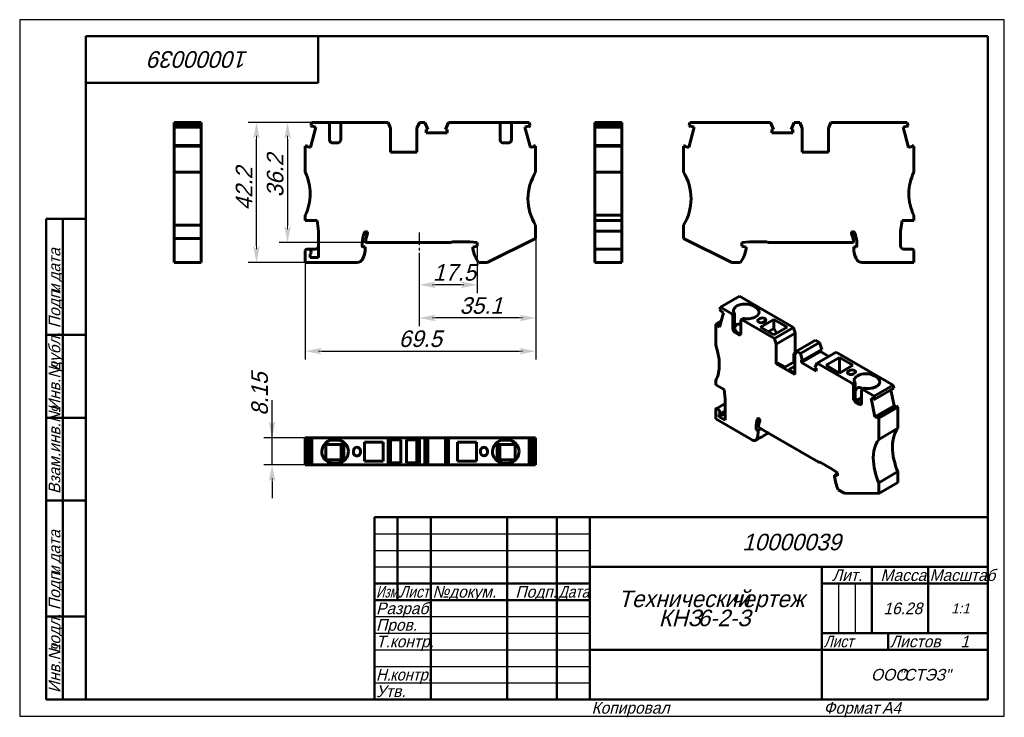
# Model space of a CAD drawing. Header units: millimetres. Extents: x 0 to 297, y 0 to 210.
import ezdxf

# ---------------------------------------------------------------- set-up
doc = ezdxf.new("R2010")
doc.units = ezdxf.units.MM
doc.linetypes.add('CENTER_per1_scale0.122441', pattern=[6.22, 3.8875, -0.7775, 0.7775, -0.7775])
doc.styles.add('TextStyle_1', font='T-FLEX Type A.TTF', dxfattribs={"oblique": 15, "height": 5})
doc.styles.add('TextStyle_2', font='T-FLEX Type A.TTF', dxfattribs={"oblique": 15, "height": 3.5})
doc.styles.add('TextStyle_3', font='T-FLEX Type A.TTF', dxfattribs={"width": 0.744064, "oblique": 15, "height": 3.5})
doc.styles.add('TextStyle_4', font='T-FLEX Type A.TTF', dxfattribs={"width": 0.883061, "oblique": 15, "height": 3.5})
doc.styles.add('TextStyle_5', font='T-FLEX Type A.TTF', dxfattribs={"width": 0.94413, "oblique": 15, "height": 3.5})
doc.styles.add('TextStyle_6', font='T-FLEX Type A.TTF', dxfattribs={"width": 0.98844, "oblique": 15, "height": 3.5})
doc.styles.add('TextStyle_7', font='T-FLEX Type A.TTF', dxfattribs={"oblique": 15, "height": 5})
doc.styles.add('TextStyle_8', font='T-FLEX Type A.TTF', dxfattribs={"oblique": 15, "height": 3})
doc.styles.add('TextStyle_9', font='T-FLEX Type A.TTF', dxfattribs={"oblique": 15, "height": 3.5})
doc.dimstyles.new('DIM_ST_1', dxfattribs={"dimtxt": 5, "dimasz": 5, "dimexe": 2.5, "dimexo": 0, "dimtad": 1, "dimrnd": 0.01, "dimdsep": 46, "dimtxsty": 'TextStyle_1', "dimblk": 'Arrow_3_C7_Status', "dimcen": 0.09, "dimclrd": 7, "dimclre": 7, "dimclrt": 7, "dimazin": 0, "dimtfac": 1, "dimtdec": 0, "dimtmove": 0, "dimatfit": 0, "dimldrblk": 'NONE', "dimfxl": 1, "dimtvp": 1, "dimtolj": 1, "dimarcsym": 0})

# ---------------------------------------------------------------- blocks, each defined once
blk = doc.blocks.new('Arrow_3_C7_Status')
at = {"color": 7, "linetype": 'Continuous', "lineweight": 0}
blk.add_line((-1, 0), (-0.8, 0), dxfattribs=at)
at = {"color": 7}
blk.add_solid([(-1, -0.2), (0, 0), (-0.8, 0), (-1, 0.2)], dxfattribs=at)
blk = doc.blocks.new('*D5')
at = {"color": 7, "lineweight": -2}
for p, q in [((155.64, 144.02), (155.64, 107.56)), ((86.14, 136.82), (86.14, 107.56)), ((91.14, 110.06), (150.64, 110.06))]:
    blk.add_line(p, q, dxfattribs=at)
at = {"layer": 'Defpoints', "color": 0}
for p in [(155.64, 144.02), (86.14, 136.82), (155.64, 110.06)]:
    blk.add_point(p, dxfattribs=at)
at = {"color": 7, "lineweight": -2, "xscale": 5, "yscale": 5, "zscale": 5}
for p, rotation in [((86.14, 110.06), 180), ((155.64, 110.06), 360)]:
    blk.add_blockref('Arrow_3_C7_Status', p, dxfattribs=dict(at, rotation=rotation))
blk = doc.blocks.new('_None')
blk = doc.blocks.new('*D6')
at = {"color": 7, "lineweight": -2}
for p, q in [((88.1, 179.02), (78.3, 179.02)), ((80.8, 174.02), (80.8, 147.82)), ((108.61, 142.82), (78.3, 142.82))]:
    blk.add_line(p, q, dxfattribs=at)
at = {"layer": 'Defpoints', "color": 0}
for p in [(88.1, 179.02), (80.8, 142.82), (108.61, 142.82)]:
    blk.add_point(p, dxfattribs=at)
at = {"color": 7, "lineweight": -2, "xscale": 5, "yscale": 5, "zscale": 5}
for p, rotation in [((80.8, 179.02), 90.00000000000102), ((80.8, 142.82), 270.000000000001)]:
    blk.add_blockref('Arrow_3_C7_Status', p, dxfattribs=dict(at, rotation=rotation))
blk = doc.blocks.new('*D7')
at = {"color": 7, "lineweight": -2}
for p, q in [((155.64, 144.02), (155.64, 117.56)), ((120.52, 139.66), (120.52, 117.56)), ((150.64, 120.06), (125.52, 120.06))]:
    blk.add_line(p, q, dxfattribs=at)
at = {"layer": 'Defpoints', "color": 0}
for p in [(155.64, 144.02), (120.52, 139.66), (120.52, 120.06)]:
    blk.add_point(p, dxfattribs=at)
at = {"color": 7, "lineweight": -2, "xscale": 5, "yscale": 5, "zscale": 5, "rotation": 180}
blk.add_blockref('Arrow_3_C7_Status', (120.52, 120.06), dxfattribs=at)
at = {"color": 7, "lineweight": -2, "xscale": 5, "yscale": 5, "zscale": 5}
blk.add_blockref('Arrow_3_C7_Status', (155.64, 120.06), dxfattribs=at)
blk = doc.blocks.new('*D8')
at = {"color": 7, "lineweight": -2}
for p, q in [((120.52, 139.66), (120.52, 127.56)), ((138.02, 142.02), (138.02, 127.56)), ((133.02, 130.06), (125.52, 130.06))]:
    blk.add_line(p, q, dxfattribs=at)
at = {"layer": 'Defpoints', "color": 0}
for p in [(120.52, 139.66), (138.02, 142.02), (120.52, 130.06)]:
    blk.add_point(p, dxfattribs=at)
at = {"color": 7, "lineweight": -2, "xscale": 5, "yscale": 5, "zscale": 5, "rotation": 180}
blk.add_blockref('Arrow_3_C7_Status', (120.52, 130.06), dxfattribs=at)
at = {"color": 7, "lineweight": -2, "xscale": 5, "yscale": 5, "zscale": 5}
blk.add_blockref('Arrow_3_C7_Status', (138.02, 130.06), dxfattribs=at)
blk = doc.blocks.new('*D9')
at = {"color": 7, "lineweight": -2}
for p, q in [((97.34, 179.02), (68.92, 179.02)), ((71.42, 141.82), (71.42, 174.02)), ((86.14, 136.82), (68.92, 136.82))]:
    blk.add_line(p, q, dxfattribs=at)
at = {"layer": 'Defpoints', "color": 0}
for p in [(71.42, 179.02), (97.34, 179.02), (86.14, 136.82)]:
    blk.add_point(p, dxfattribs=at)
at = {"color": 7, "lineweight": -2, "xscale": 5, "yscale": 5, "zscale": 5}
for p, rotation in [((71.42, 179.02), 90.0000000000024), ((71.42, 136.82), 270.0000000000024)]:
    blk.add_blockref('Arrow_3_C7_Status', p, dxfattribs=dict(at, rotation=rotation))
blk = doc.blocks.new('*D10')
at = {"color": 7, "lineweight": -2}
for p, q in [((76.12, 83.92), (76.12, 95.23)), ((76.12, 88.92), (76.12, 93.92)), ((88.1, 83.92), (73.62, 83.92)), ((76.12, 75.77), (76.12, 83.92)), ((88.1, 75.77), (73.62, 75.77)), ((76.12, 70.77), (76.12, 65.77))]:
    blk.add_line(p, q, dxfattribs=at)
at = {"layer": 'Defpoints', "color": 0}
for p in [(76.12, 83.92), (88.1, 83.92), (88.1, 75.77)]:
    blk.add_point(p, dxfattribs=at)
at = {"color": 7, "lineweight": -2, "xscale": 5, "yscale": 5, "zscale": 5}
for p, rotation in [((76.12, 83.92), 269.999999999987), ((76.12, 75.77), 89.99999999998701)]:
    blk.add_blockref('Arrow_3_C7_Status', p, dxfattribs=dict(at, rotation=rotation))
blk = doc.blocks.new('_FR1Страница_1')
at = {"color": 7, "linetype": 'Continuous', "lineweight": 25}
for p, q in [((0, 210), (0, 0)), ((297, 210), (0, 210)), ((297, 0), (297, 210)), ((107, 55), (172, 55)), ((107, 50), (172, 50)), ((107, 45), (172, 45)), ((247, 40), (247, 25)), ((252, 40), (252, 25)), ((107, 30), (172, 30)), ((107, 25), (172, 25)), ((107, 20), (172, 20)), ((242, 20), (292, 20)), ((262, 20), (262, 20)), ((107, 15), (172, 15)), ((107, 10), (172, 10)), ((0, 0), (297, 0))]:
    blk.add_line(p, q, dxfattribs=at)
at = {"color": 7, "linetype": 'Continuous', "lineweight": 50}
for p, q in [((20, 5), (20, 205)), ((20, 205), (292, 205)), ((90, 191), (90, 205)), ((292, 205), (292, 5)), ((20, 191), (90, 191)), ((8, 5), (8, 150)), ((8, 150), (20, 150)), ((13, 150), (13, 5)), ((8, 115), (20, 115)), ((8, 90), (20, 90)), ((20, 65), (8, 65)), ((107, 5), (107, 60)), ((107, 60), (292, 60)), ((114, 60), (114, 35)), ((124, 60), (124, 5)), ((147, 60), (147, 5)), ((162, 60), (162, 5)), ((172, 60), (172, 5)), ((172, 45), (292, 45)), ((242, 45), (242, 5)), ((257, 45), (257, 25)), ((274, 45), (274, 25)), ((107, 40), (172, 40)), ((242, 40), (292, 40)), ((107, 35), (172, 35)), ((8, 30), (20, 30)), ((242, 25), (292, 25)), ((262, 25), (262, 20)), ((172, 20), (292, 20)), ((20, 5), (8, 5)), ((292, 5), (20, 5))]:
    blk.add_line(p, q, dxfattribs=at)
at = {"color": 7, "oblique": 15}
for s, height, rotation, style, p in [('10000039', 5, 180, 'TextStyle_7', (69.05, 200.5)), ('дата', 3.5, 90, 'TextStyle_2', (12.25, 131.01)), ('Подп.', 3.5, 90, 'TextStyle_2', (12.25, 117)), ('и', 3.5, 90, 'TextStyle_2', (12.25, 127.51)), ('дубл.', 3.5, 90, 'TextStyle_2', (12.25, 104.01)), ('Инв.№', 3.5, 90, 'TextStyle_2', (12.25, 92)), ('Взам.инв.№', 3.5, 90, 'TextStyle_2', (12.25, 67)), ('дата', 3.5, 90, 'TextStyle_2', (12.25, 46.01)), ('Подп.', 3.5, 90, 'TextStyle_2', (12.25, 32)), ('и', 3.5, 90, 'TextStyle_2', (12.25, 42.51)), ('подл.', 3.5, 90, 'TextStyle_2', (12.25, 19.01)), ('Инв.№', 3.5, 90, 'TextStyle_2', (12.25, 7))]:
    blk.add_text(s, height=height, rotation=rotation, dxfattribs=dict(at, style=style)).set_placement(p)
for s, height, style, p in [('10000039', 5, 'TextStyle_7', (217.95, 50)), ('Лит.', 3.5, 'TextStyle_2', (245.03, 40.76)), ('Масса', 3.5, 'TextStyle_2', (259.65, 40.76)), ('№', 3.5, 'TextStyle_2', (124.5, 35.75)), ('Подп.', 3.5, 'TextStyle_2', (149.53, 35.75)), ('докум.', 3.5, 'TextStyle_2', (129.5, 35.75)), ('Технический', 5, 'TextStyle_7', (180.55, 32.88)), ('чертеж', 5, 'TextStyle_7', (214.51, 32.88)), ('Разраб.', 3.5, 'TextStyle_2', (107.5, 30.75)), ('16.28', 3.5, 'TextStyle_2', (260.53, 30.75)), ('1:1', 3, 'TextStyle_8', (280.99, 31)), ('КНЗ', 5, 'TextStyle_7', (192.75, 27.12)), ('6-2-З', 5, 'TextStyle_7', (204.54, 27.12)), ('Пров.', 3.5, 'TextStyle_2', (107.5, 25.75)), ('Т.контр.', 3.5, 'TextStyle_2', (107.5, 20.75)), ('Листов', 3.5, 'TextStyle_2', (262.5, 20.75)), ('1', 3.5, 'TextStyle_9', (283.78, 20.75)), ('ООО', 3.5, 'TextStyle_2', (256.78, 10.75)), ('"СТЭЗ"', 3.5, 'TextStyle_2', (265.03, 10.75)), ('Утв.', 3.5, 'TextStyle_2', (107.5, 5.75)), ('Копировал', 3.5, 'TextStyle_2', (172.5, 0.75)), ('Формат', 3.5, 'TextStyle_2', (242.5, 0.75)), ('A4', 3.5, 'TextStyle_2', (260.12, 0.75))]:
    blk.add_text(s, height=height, dxfattribs=dict(at, style=style)).set_placement(p)
for s, style, width, p in [('Масштаб', 'TextStyle_6', 0.98844, (274.5, 40.76)), ('Изм.', 'TextStyle_3', 0.744064, (107.5, 35.75)), ('Лист', 'TextStyle_4', 0.883061, (114.5, 35.75)), ('Дата', 'TextStyle_4', 0.883061, (162.5, 35.75)), ('Лист', 'TextStyle_4', 0.883061, (242.5, 20.75)), ('Н.', 'TextStyle_5', 0.94413, (107.5, 10.75)), ('контр.', 'TextStyle_5', 0.94413, (111.75, 10.75))]:
    blk.add_text(s, height=3.5, dxfattribs=dict(at, style=style, width=width)).set_placement(p)
blk = doc.blocks.new('Страница_1')
at = {"color": 7, "linetype": 'Continuous', "lineweight": 60}
for p, q in [((46.573, 178.061), (46.573, 179.024)), ((46.573, 179.024), (54.723, 179.024)), ((54.723, 178.061), (54.723, 179.024)), ((87.838, 178.061), (88.096, 179.024)), ((92.935, 179.024), (88.096, 179.024)), ((94.635, 179.024), (92.969, 179.024)), ((93.435, 173.824), (93.435, 178.524)), ((94.635, 179.024), (95.635, 179.024)), ((95.635, 179.024), (97.302, 179.024)), ((96.839, 178.585), (96.835, 178.524)), ((96.835, 178.524), (96.835, 173.824)), ((111.117, 179.024), (97.335, 179.024)), ((111.835, 177.324), (111.117, 179.024)), ((120.554, 179.024), (119.835, 177.324)), ((120.554, 179.024), (122.226, 179.024)), ((123.151, 176.919), (122.226, 179.024)), ((129.345, 179.024), (128.42, 176.919)), ((144.435, 179.024), (129.345, 179.024)), ((146.135, 179.024), (144.469, 179.024)), ((144.932, 178.585), (144.935, 178.524)), ((144.935, 178.524), (144.935, 173.824)), ((146.135, 179.024), (147.135, 179.024)), ((147.135, 179.024), (148.802, 179.024)), ((148.335, 173.824), (148.335, 178.524)), ((153.675, 179.024), (148.835, 179.024)), ((153.933, 178.061), (153.675, 179.024)), ((173.529, 179.023), (181.679, 179.023)), ((173.529, 178.06), (173.529, 179.023)), ((181.679, 178.06), (181.679, 179.023)), ((201.902, 178.06), (202.16, 179.023)), ((226.49, 179.023), (202.16, 179.023)), ((226.49, 179.023), (227.415, 176.918)), ((232.684, 176.918), (233.609, 179.023)), ((235.281, 179.023), (233.609, 179.023)), ((235.281, 179.023), (236, 177.323)), ((244, 177.323), (244.718, 179.023)), ((267.74, 179.023), (244.718, 179.023)), ((267.998, 178.06), (267.74, 179.023)), ((54.723, 178.061), (46.573, 178.061)), ((46.573, 178.061), (46.573, 177.629)), ((54.723, 177.629), (46.573, 177.629)), ((46.573, 177.615), (46.573, 177.622)), ((46.573, 177.615), (54.723, 177.615)), ((46.573, 172.052), (46.573, 177.615)), ((54.723, 178.061), (54.723, 177.629)), ((54.723, 177.622), (54.723, 177.615)), ((54.723, 177.615), (54.723, 172.052)), ((89.374, 177.615), (87.737, 171.505)), ((87.838, 178.061), (88.27, 177.629)), ((88.27, 177.629), (88.341, 177.892)), ((88.341, 177.892), (89.374, 177.615)), ((111.835, 170.024), (111.835, 177.324)), ((119.835, 177.324), (119.835, 170.024)), ((122.623, 176.919), (123.151, 176.919)), ((122.623, 175.849), (122.623, 176.919)), ((128.948, 175.849), (122.623, 175.849)), ((128.42, 176.919), (128.948, 176.919)), ((128.948, 176.919), (128.948, 175.849)), ((152.396, 177.615), (153.43, 177.892)), ((154.034, 171.505), (152.396, 177.615)), ((153.43, 177.892), (153.501, 177.629)), ((153.933, 178.061), (153.501, 177.629)), ((173.529, 178.06), (173.529, 177.628)), ((173.529, 178.06), (181.679, 178.06)), ((173.529, 177.628), (181.679, 177.628)), ((173.529, 177.614), (173.529, 177.621)), ((173.529, 172.051), (173.529, 177.614)), ((181.679, 177.614), (173.529, 177.614)), ((181.679, 178.06), (181.679, 177.628)), ((181.679, 177.621), (181.679, 177.614)), ((181.679, 177.614), (181.679, 172.051)), ((203.439, 177.614), (201.802, 171.504)), ((201.902, 178.06), (202.335, 177.628)), ((202.335, 177.628), (202.405, 177.891)), ((202.405, 177.891), (203.439, 177.614)), ((226.887, 176.918), (227.415, 176.918)), ((226.887, 175.848), (226.887, 176.918)), ((233.212, 175.848), (226.887, 175.848)), ((232.684, 176.918), (233.212, 176.918)), ((233.212, 176.918), (233.212, 175.848)), ((236, 177.323), (236, 170.023)), ((244, 170.023), (244, 177.323)), ((266.461, 177.614), (267.494, 177.891)), ((268.098, 171.504), (266.461, 177.614)), ((267.494, 177.891), (267.565, 177.628)), ((267.998, 178.06), (267.565, 177.628)), ((95.835, 172.824), (94.435, 172.824)), ((96.835, 173.824), (96.828, 173.702)), ((144.935, 173.824), (144.943, 173.702)), ((145.935, 172.824), (147.335, 172.824)), ((46.573, 171.874), (46.573, 172.045)), ((54.723, 172.045), (46.573, 172.045)), ((46.573, 171.874), (54.723, 171.874)), ((46.573, 164.024), (46.573, 171.874)), ((54.723, 171.874), (54.723, 172.045)), ((54.723, 164.024), (54.723, 171.874)), ((86.774, 172.045), (86.135, 171.874)), ((86.135, 171.874), (86.135, 164.024)), ((86.704, 171.782), (86.774, 172.045)), ((87.737, 171.505), (86.704, 171.782)), ((119.835, 170.024), (111.835, 170.024)), ((155.067, 171.782), (154.034, 171.505)), ((154.997, 172.045), (155.067, 171.782)), ((155.635, 171.874), (154.997, 172.045)), ((155.635, 164.024), (155.635, 171.874)), ((173.529, 172.044), (181.679, 172.044)), ((173.529, 171.873), (173.529, 172.044)), ((173.529, 171.873), (173.529, 164.023)), ((173.529, 171.873), (181.679, 171.873)), ((181.679, 172.044), (181.679, 171.873)), ((181.679, 171.873), (181.679, 164.023)), ((200.2, 171.873), (200.839, 172.044)), ((200.2, 164.023), (200.2, 171.873)), ((200.768, 171.781), (200.839, 172.044)), ((201.802, 171.504), (200.768, 171.781)), ((244, 170.023), (236, 170.023)), ((269.131, 171.781), (268.098, 171.504)), ((269.7, 171.873), (269.061, 172.044)), ((269.061, 172.044), (269.131, 171.781)), ((269.7, 171.873), (269.7, 164.023)), ((54.723, 164.024), (46.573, 164.024)), ((46.573, 164.024), (46.573, 156.024)), ((54.723, 164.024), (54.723, 156.024)), ((173.529, 164.023), (181.679, 164.023)), ((173.529, 157.523), (173.529, 164.023)), ((181.679, 157.523), (181.679, 164.023)), ((173.529, 151.023), (173.529, 157.523)), ((181.679, 151.023), (181.679, 157.523)), ((46.573, 156.024), (46.573, 148.024)), ((54.723, 156.024), (54.723, 148.024)), ((86.135, 151.024), (86.135, 149.424)), ((86.135, 149.424), (89.693, 149.424)), ((89.693, 149.424), (90.135, 146.278)), ((173.529, 151.023), (181.679, 151.023)), ((173.529, 151.023), (173.529, 149.423)), ((181.679, 149.423), (173.529, 149.423)), ((173.529, 146.277), (173.529, 149.423)), ((181.679, 151.023), (181.679, 149.423)), ((181.679, 149.423), (181.679, 146.277)), ((265.7, 146.277), (266.142, 149.423)), ((269.7, 149.423), (266.142, 149.423)), ((269.7, 151.023), (269.7, 149.423)), ((46.573, 144.024), (46.573, 148.024)), ((54.723, 148.024), (46.573, 148.024)), ((54.723, 144.024), (54.723, 148.024)), ((90.135, 138.324), (90.135, 146.278)), ((155.635, 144.024), (155.635, 148.024)), ((181.679, 146.277), (173.529, 146.277)), ((173.529, 146.277), (173.529, 141.823)), ((181.679, 140.83), (181.679, 146.277)), ((200.2, 144.023), (200.2, 148.023)), ((265.7, 146.277), (265.7, 141.823)), ((46.573, 136.824), (46.573, 144.024)), ((46.573, 144.024), (54.723, 144.024)), ((54.723, 136.824), (54.723, 144.024)), ((104.328, 142.831), (108.335, 142.831)), ((108.335, 142.824), (108.605, 142.824)), ((108.605, 142.824), (129.785, 142.824)), ((129.785, 142.824), (130.025, 142.824)), ((130.025, 142.831), (130.121, 142.831)), ((130.321, 143.031), (135.735, 143.031)), ((135.735, 143.031), (138.021, 142.831)), ((138.021, 142.831), (138.021, 142.024)), ((141.035, 136.824), (155.635, 144.024)), ((214.8, 136.823), (200.2, 144.023)), ((220.1, 143.031), (217.814, 142.831)), ((217.814, 142.023), (217.814, 142.831)), ((225.514, 143.031), (220.1, 143.031)), ((225.81, 142.831), (225.714, 142.831)), ((226.05, 142.823), (225.81, 142.823)), ((247.23, 142.823), (226.05, 142.823)), ((247.5, 142.823), (247.23, 142.823)), ((251.508, 142.831), (247.5, 142.831)), ((86.135, 140.324), (86.139, 140.385)), ((86.135, 140.324), (86.135, 136.824)), ((87.035, 140.824), (86.635, 140.824)), ((87.035, 140.824), (89.135, 140.824)), ((103.321, 142.531), (103.321, 141.671)), ((103.321, 141.671), (103.333, 141.605)), ((103.321, 141.671), (103.539, 141.472)), ((103.539, 141.472), (104.058, 141.517)), ((104.058, 141.517), (104.221, 141.531)), ((104.117, 139.768), (104.118, 139.777)), ((104.221, 141.531), (104.221, 140.975)), ((104.221, 140.975), (104.221, 140.975)), ((104.221, 140.975), (104.221, 140.975)), ((136.735, 141.376), (138.021, 141.72)), ((136.735, 141.014), (136.735, 141.376)), ((136.735, 140.924), (136.735, 141.014)), ((138.021, 141.72), (138.021, 142.024)), ((173.529, 140.823), (173.529, 141.823)), ((173.529, 140.384), (173.529, 140.823)), ((181.679, 140.823), (173.529, 140.823)), ((173.529, 140.323), (173.529, 140.384)), ((173.529, 140.323), (173.529, 136.823)), ((181.679, 140.384), (181.679, 140.823)), ((181.679, 140.323), (181.679, 140.384)), ((181.679, 140.323), (181.679, 136.823)), ((217.814, 141.719), (217.814, 142.023)), ((217.814, 141.719), (219.1, 141.375)), ((219.1, 141.375), (219.1, 141.013)), ((219.1, 141.013), (219.1, 140.923)), ((252.296, 141.471), (251.614, 141.531)), ((251.614, 141.531), (251.614, 141.367)), ((251.614, 141.367), (251.614, 140.974)), ((251.614, 140.974), (251.614, 140.974)), ((251.614, 140.974), (251.614, 140.974)), ((251.717, 139.776), (251.719, 139.767)), ((252.514, 141.67), (252.296, 141.471)), ((252.514, 141.67), (252.509, 141.628)), ((252.514, 142.531), (252.514, 141.67)), ((266.7, 140.823), (269.2, 140.823)), ((269.7, 140.323), (269.696, 140.384)), ((269.7, 140.323), (269.7, 136.823)), ((46.573, 136.824), (46.573, 136.824)), ((46.573, 136.824), (54.723, 136.824)), ((54.723, 136.824), (54.723, 136.824)), ((86.135, 136.824), (86.135, 136.824)), ((86.135, 136.824), (101.125, 136.824)), ((87.635, 139.253), (87.635, 138.324)), ((87.635, 138.324), (90.135, 138.324)), ((101.739, 136.831), (101.125, 136.831)), ((101.739, 136.831), (101.572, 136.83)), ((103.546, 137.974), (103.546, 137.974)), ((103.546, 137.974), (103.546, 137.974)), ((141.035, 136.824), (138.394, 136.824)), ((173.529, 136.823), (173.529, 136.823)), ((181.679, 136.823), (173.529, 136.823)), ((181.679, 136.823), (181.679, 136.823)), ((217.441, 136.823), (214.8, 136.823)), ((252.29, 137.973), (252.29, 137.973)), ((254.097, 136.831), (254.71, 136.825)), ((269.7, 136.823), (254.71, 136.823)), ((269.7, 136.823), (269.7, 136.823)), ((217.125, 126.61), (211.362, 123.283)), ((217.125, 126.61), (233.404, 117.212)), ((211.18, 122.602), (211.362, 123.283)), ((211.18, 122.602), (211.486, 122.072)), ((214.785, 121.307), (211.362, 123.283)), ((211.486, 122.072), (211.536, 122.258)), ((211.643, 122.163), (211.486, 122.072)), ((211.536, 122.258), (212.267, 121.61)), ((221.29, 123.675), (221.997, 123.267)), ((211.619, 119.194), (209.976, 118.245)), ((212.267, 121.61), (211.109, 117.29)), ((215.138, 116.857), (215.138, 120.695)), ((215.642, 120.986), (215.642, 117.148)), ((217.545, 119.355), (217.542, 119.307)), ((217.542, 119.307), (217.542, 115.469)), ((218.192, 119.851), (217.646, 119.536)), ((227.641, 113.885), (217.896, 119.511)), ((223.27, 119.878), (222.916, 119.674)), ((227.442, 119.593), (223.411, 117.266)), ((224.401, 118.817), (224.755, 119.021)), ((231.472, 117.266), (227.442, 119.593)), ((227.442, 119.593), (227.442, 116.904)), ((210.428, 118.124), (209.976, 118.245)), ((209.976, 118.245), (209.976, 111.836)), ((211.448, 118.556), (210.378, 117.938)), ((210.378, 117.938), (210.428, 118.124)), ((211.109, 117.29), (210.378, 117.938)), ((211.498, 118.742), (210.428, 118.124)), ((216.203, 115.839), (216.34, 115.755)), ((223.411, 117.266), (227.442, 114.939)), ((225.74, 115.921), (227.442, 116.904)), ((227.442, 114.939), (231.472, 117.266)), ((227.442, 116.904), (228.367, 115.473)), ((227.641, 113.885), (233.404, 117.212)), ((233.912, 115.531), (233.404, 117.212)), ((216.835, 115.061), (215.845, 115.633)), ((217.047, 115.347), (216.34, 115.755)), ((216.977, 115.388), (217.542, 115.714)), ((217.193, 115.267), (217.047, 115.347)), ((217.542, 115.469), (217.537, 115.373)), ((228.149, 112.203), (227.641, 113.885)), ((233.912, 115.531), (228.149, 112.203)), ((233.912, 109.57), (233.912, 115.531)), ((240.077, 113.359), (234.314, 110.032)), ((240.077, 113.359), (241.259, 112.677)), ((228.149, 106.243), (228.149, 112.203)), ((234.314, 110.032), (233.806, 108.937)), ((234.314, 110.032), (235.496, 109.35)), ((235.496, 109.35), (241.259, 112.677)), ((241.54, 109.922), (235.777, 106.595)), ((241.913, 110.58), (236.15, 107.253)), ((241.913, 110.58), (241.259, 112.677)), ((241.54, 110.365), (241.54, 109.922)), ((241.54, 109.922), (244.048, 108.474)), ((233.806, 106.937), (230.783, 105.192)), ((233.505, 109.335), (233.912, 109.57)), ((233.505, 106.763), (233.505, 109.335)), ((233.505, 109.335), (233.888, 109.114)), ((233.806, 108.937), (233.806, 102.977)), ((233.912, 109.57), (234.06, 109.485)), ((236.15, 107.253), (235.496, 109.35)), ((235.777, 107.469), (236.15, 107.253)), ((235.777, 106.595), (235.777, 107.469)), ((246.293, 109.77), (240.53, 106.443)), ((243.281, 105.794), (247.312, 108.121)), ((246.293, 109.77), (263.497, 99.838)), ((247.312, 108.121), (247.312, 103.467)), ((247.312, 108.121), (251.342, 105.794)), ((228.149, 106.243), (228.556, 106.478)), ((233.806, 102.977), (228.149, 106.243)), ((230.783, 105.192), (228.556, 106.478)), ((231.985, 104.498), (233.806, 105.549)), ((233.806, 103.446), (231.985, 104.498)), ((240.249, 104.013), (235.777, 106.595)), ((240.53, 106.443), (239.876, 105.102)), ((239.876, 105.102), (240.249, 104.886)), ((240.249, 104.886), (240.249, 104.013)), ((251.201, 100.282), (240.53, 106.443)), ((247.312, 103.467), (243.281, 105.794)), ((251.342, 105.794), (247.312, 103.467)), ((249.999, 104.038), (250.352, 104.242)), ((209.976, 101.221), (209.976, 99.915)), ((251.837, 103.385), (251.484, 103.181)), ((257.706, 102.65), (258.413, 102.242)), ((209.976, 99.915), (212.492, 98.463)), ((212.492, 98.463), (212.805, 95.713)), ((251.552, 99.721), (251.554, 99.67)), ((251.554, 99.67), (251.554, 95.833)), ((252.058, 99.961), (252.056, 100.013)), ((252.058, 96.123), (252.058, 99.961)), ((253.958, 94.444), (253.958, 98.282)), ((254.606, 98.825), (254.062, 98.511)), ((257.734, 96.51), (254.312, 98.486)), ((257.734, 96.51), (263.497, 99.838)), ((263.68, 98.946), (257.917, 95.619)), ((262.756, 98.413), (263.75, 93.552)), ((263.68, 98.946), (263.497, 99.838)), ((212.805, 89.219), (212.805, 95.713)), ((251.554, 95.833), (251.56, 95.73)), ((252.061, 96.02), (252.058, 96.123)), ((252.332, 95.139), (253.958, 96.077)), ((252.401, 95.022), (253.958, 95.921)), ((256.83, 95.882), (257.561, 95.686)), ((257.988, 90.225), (256.83, 95.882)), ((257.561, 95.686), (257.611, 95.442)), ((257.917, 95.619), (257.611, 95.442)), ((257.917, 95.619), (257.734, 96.51)), ((209.976, 92.485), (209.979, 92.533)), ((209.976, 92.485), (209.976, 89.627)), ((212.805, 94.287), (210.08, 92.714)), ((210.613, 92.526), (210.33, 92.689)), ((252.261, 94.608), (253.251, 94.036)), ((252.619, 94.814), (252.756, 94.73)), ((252.756, 94.73), (253.463, 94.322)), ((253.958, 94.72), (253.366, 94.378)), ((253.609, 94.243), (253.463, 94.322)), ((263.75, 93.552), (257.988, 90.225)), ((264.431, 93.6), (258.669, 90.273)), ((259.12, 89.872), (264.883, 93.199)), ((263.75, 93.552), (264.159, 93.443)), ((264.883, 93.199), (264.431, 93.6)), ((264.883, 86.79), (264.883, 93.199)), ((209.976, 89.627), (220.576, 83.508)), ((211.037, 90.24), (212.805, 91.26)), ((211.037, 90.998), (211.037, 90.24)), ((211.037, 90.24), (212.805, 89.219)), ((211.063, 91.011), (212.805, 92.017)), ((258.718, 90.029), (257.988, 90.225)), ((259.12, 89.872), (258.669, 90.273)), ((258.669, 90.273), (258.718, 90.029)), ((259.12, 83.463), (259.12, 89.872)), ((222.129, 87.271), (222.129, 86.569)), ((222.129, 86.569), (222.282, 86.317)), ((222.282, 86.317), (222.65, 86.142)), ((222.65, 86.142), (222.765, 86.087)), ((222.765, 86.087), (223.684, 86.618)), ((222.84, 87.105), (225.674, 85.469)), ((264.883, 86.79), (259.12, 83.463)), ((86.135, 83.917), (86.774, 83.917)), ((86.135, 83.917), (86.135, 75.767)), ((86.774, 83.917), (86.774, 75.767)), ((86.781, 83.917), (87.737, 83.917)), ((87.737, 83.917), (87.737, 75.767)), ((87.737, 83.917), (87.831, 83.917)), ((87.838, 83.917), (87.838, 75.767)), ((87.838, 83.917), (88.096, 83.917)), ((88.096, 83.917), (88.096, 75.767)), ((88.096, 83.917), (111.117, 83.917)), ((94.635, 83.267), (95.635, 83.267)), ((111.835, 83.917), (111.117, 83.917)), ((111.117, 75.767), (111.117, 83.917)), ((111.835, 83.917), (111.835, 75.767)), ((111.835, 83.917), (119.835, 83.917)), ((111.835, 83.342), (114.985, 83.342)), ((114.985, 83.342), (114.985, 76.342)), ((116.685, 76.342), (116.685, 83.342)), ((116.685, 83.342), (119.835, 83.342)), ((119.835, 83.917), (119.835, 75.767)), ((120.554, 83.917), (119.835, 83.917)), ((120.554, 83.917), (122.226, 83.917)), ((120.554, 83.917), (120.554, 75.767)), ((122.226, 75.767), (122.226, 83.917)), ((123.151, 83.917), (122.226, 83.917)), ((123.151, 83.917), (123.151, 75.767)), ((123.158, 83.917), (128.413, 83.917)), ((129.345, 83.917), (128.42, 83.917)), ((128.42, 83.917), (128.42, 75.767)), ((129.345, 83.917), (129.345, 75.767)), ((129.345, 83.917), (153.675, 83.917)), ((146.135, 83.267), (147.135, 83.267)), ((153.675, 75.767), (153.675, 83.917)), ((153.933, 83.917), (153.675, 83.917)), ((153.933, 83.917), (153.933, 75.767)), ((153.94, 83.917), (154.034, 83.917)), ((154.034, 83.917), (154.99, 83.917)), ((154.034, 83.917), (154.034, 75.767)), ((154.997, 83.917), (154.997, 75.767)), ((155.635, 83.917), (154.997, 83.917)), ((155.635, 75.767), (155.635, 83.917)), ((221.01, 83.263), (220.576, 83.514)), ((222.765, 86.087), (222.765, 85.633)), ((225.674, 85.463), (225.865, 85.353)), ((225.865, 85.353), (240.842, 76.706)), ((97.368, 81.867), (91.835, 81.867)), ((92.335, 77.267), (92.335, 81.867)), ((96.935, 81.867), (96.935, 77.267)), ((97.368, 81.867), (97.589, 81.867)), ((97.502, 81.867), (97.844, 82.482)), ((97.735, 81.867), (97.589, 81.867)), ((97.735, 77.267), (97.735, 81.867)), ((103.985, 82.617), (103.985, 76.917)), ((109.685, 82.617), (103.985, 82.617)), ((109.685, 76.917), (109.685, 82.617)), ((132.085, 76.917), (132.085, 82.617)), ((132.085, 82.617), (137.785, 82.617)), ((137.785, 82.617), (137.785, 76.917)), ((144.269, 81.867), (143.927, 82.482)), ((144.035, 77.267), (144.035, 81.867)), ((144.035, 81.867), (144.182, 81.867)), ((144.403, 81.867), (144.182, 81.867)), ((144.403, 81.867), (149.935, 81.867)), ((144.835, 81.867), (144.835, 77.267)), ((149.435, 77.267), (149.435, 81.867)), ((97.368, 77.267), (92.186, 77.267)), ((97.589, 77.111), (97.368, 77.267)), ((97.589, 77.267), (97.589, 77.111)), ((97.735, 77.267), (97.589, 77.267)), ((100.685, 80.017), (100.685, 79.517)), ((102.785, 79.517), (102.785, 80.017)), ((138.985, 79.517), (138.985, 80.017)), ((141.085, 80.017), (141.085, 79.517)), ((144.035, 77.267), (144.182, 77.267)), ((144.182, 77.111), (144.403, 77.267)), ((144.182, 77.267), (144.182, 77.111)), ((144.403, 77.267), (149.585, 77.267)), ((86.774, 75.767), (86.135, 75.767)), ((87.737, 75.767), (86.781, 75.767)), ((87.831, 75.767), (87.737, 75.767)), ((87.838, 75.767), (88.096, 75.767)), ((92.935, 75.767), (88.096, 75.767)), ((92.935, 75.767), (93.435, 75.767)), ((93.435, 75.767), (93.435, 76.479)), ((94.435, 75.767), (93.435, 75.767)), ((94.435, 76.272), (94.635, 76.267)), ((95.835, 75.767), (94.435, 75.767)), ((95.635, 76.267), (94.635, 76.267)), ((95.835, 76.272), (95.635, 76.267)), ((96.828, 75.767), (95.835, 75.767)), ((96.828, 76.476), (96.835, 76.479)), ((96.829, 75.767), (96.828, 75.767)), ((96.835, 76.479), (96.839, 76.48)), ((96.835, 76.479), (96.835, 75.767)), ((97.335, 75.767), (96.839, 75.767)), ((111.117, 75.767), (97.335, 75.767)), ((97.589, 77.111), (97.688, 76.932)), ((103.985, 76.917), (109.685, 76.917)), ((111.835, 75.767), (111.117, 75.767)), ((114.985, 76.342), (111.835, 76.342)), ((119.835, 75.767), (111.835, 75.767)), ((119.835, 76.342), (116.685, 76.342)), ((120.554, 75.767), (119.835, 75.767)), ((120.554, 75.767), (122.226, 75.767)), ((123.151, 75.767), (122.226, 75.767)), ((128.413, 75.767), (123.158, 75.767)), ((129.345, 75.767), (128.42, 75.767)), ((144.435, 75.767), (129.345, 75.767)), ((137.785, 76.917), (132.085, 76.917)), ((144.182, 77.111), (144.083, 76.932)), ((144.435, 75.767), (144.932, 75.767)), ((144.935, 76.479), (144.932, 76.48)), ((144.932, 75.767), (144.935, 75.767)), ((144.943, 76.476), (144.935, 76.479)), ((144.935, 76.479), (144.935, 75.767)), ((144.942, 75.767), (144.943, 75.767)), ((144.943, 75.767), (145.935, 75.767)), ((145.935, 76.272), (146.135, 76.267)), ((145.935, 75.767), (147.335, 75.767)), ((146.135, 76.267), (147.135, 76.267)), ((147.335, 76.272), (147.135, 76.267)), ((147.335, 75.767), (148.335, 75.767)), ((148.335, 75.767), (148.335, 76.479)), ((148.835, 75.767), (148.335, 75.767)), ((153.675, 75.767), (148.835, 75.767)), ((153.933, 75.767), (153.675, 75.767)), ((154.034, 75.767), (153.94, 75.767)), ((154.99, 75.767), (154.034, 75.767)), ((155.635, 75.767), (154.997, 75.767)), ((240.842, 76.706), (241.011, 76.608)), ((241.011, 76.614), (241.079, 76.575)), ((241.179, 76.565), (241.279, 76.623)), ((241.221, 76.657), (245.049, 74.446)), ((245.049, 74.446), (246.665, 73.35)), ((245.756, 72.686), (246.665, 73.211)), ((245.756, 72.686), (246.665, 72.443)), ((245.756, 72.391), (245.756, 72.686)), ((245.756, 72.317), (245.756, 72.391)), ((246.665, 73.35), (246.665, 72.691)), ((246.665, 72.443), (246.665, 72.691)), ((264.883, 73.726), (259.12, 70.399)), ((264.883, 70.46), (264.883, 73.726)), ((259.12, 67.133), (264.883, 70.46)), ((259.12, 67.133), (259.12, 70.399)), ((248.797, 67.214), (246.929, 68.293)), ((248.797, 67.214), (259.12, 67.133))]:
    blk.add_line(p, q, dxfattribs=at)
at = {"color": 7, "linetype": 'CENTER_per1_scale0.122441', "lineweight": 25}
blk.add_line((120.521, 145.884), (120.521, 139.664), dxfattribs=at)
blk.add_line((120.521, 145.884), (120.521, 139.664), dxfattribs=at)
at = {"color": 7, "lineweight": 60, "flags": 128}
for points in [[(251.615, 140.85), (251.614, 140.919), (251.614, 140.974)], [(103.546, 137.974), (103.61, 138.114), (103.659, 138.225)], [(216.34, 123.675), (216.034, 123.473), (215.777, 123.249), (215.573, 123.008), (215.427, 122.753), (215.341, 122.489), (215.315, 122.221), (215.352, 121.954), (215.45, 121.691)], [(221.29, 123.675), (220.76, 123.926), (220.155, 124.113), (219.498, 124.228), (218.815, 124.267), (218.132, 124.228), (217.476, 124.113), (216.871, 123.926), (216.34, 123.675)], [(221.997, 123.267), (222.432, 122.961), (222.756, 122.611), (222.955, 122.232), (223.022, 121.838), (222.955, 121.444), (222.756, 121.065), (222.432, 120.715), (221.997, 120.409)], [(214.785, 121.307), (214.92, 121.198), (215.035, 121.043), (215.111, 120.867), (215.138, 120.695)], [(215.45, 121.691), (215.511, 121.552), (215.574, 121.372), (215.602, 121.273), (215.623, 121.173), (215.637, 121.075), (215.642, 120.986)], [(217.896, 119.511), (217.771, 119.557), (217.662, 119.544), (217.583, 119.473), (217.545, 119.355)], [(218.195, 119.846), (218.223, 119.866), (218.381, 119.904), (218.561, 119.895)], [(221.997, 120.409), (221.647, 120.232), (221.26, 120.084), (220.842, 119.966), (220.4, 119.882), (219.944, 119.832), (219.479, 119.817), (219.016, 119.839), (218.561, 119.895)], [(224.401, 118.817), (224.061, 118.686), (223.659, 118.639), (223.257, 118.686), (222.916, 118.817), (222.689, 119.014), (222.609, 119.246), (222.689, 119.478), (222.916, 119.674)], [(223.27, 119.878), (223.611, 120.01), (224.012, 120.056), (224.414, 120.01), (224.755, 119.878), (224.983, 119.682), (225.062, 119.45), (224.983, 119.218), (224.755, 119.021)], [(215.845, 115.633), (215.575, 115.851), (215.345, 116.16), (215.192, 116.514), (215.138, 116.857)], [(215.642, 117.136), (215.724, 117.352), (215.904, 117.676), (216.111, 117.926), (216.34, 118.101)], [(215.642, 117.148), (215.651, 116.976), (215.677, 116.791), (215.784, 116.412), (215.962, 116.076), (216.076, 115.942), (216.203, 115.839)], [(216.34, 118.101), (216.545, 118.191), (216.766, 118.232), (217.002, 118.224), (217.25, 118.165), (217.542, 118.034)], [(217.537, 115.373), (217.461, 115.136), (217.304, 114.995), (217.086, 114.969), (216.835, 115.061)], [(217.193, 115.267), (217.472, 115.191), (217.479, 115.193)], [(249.999, 104.038), (249.771, 103.842), (249.691, 103.61), (249.771, 103.378), (249.999, 103.181), (250.339, 103.05), (250.741, 103.003), (251.143, 103.05), (251.484, 103.181)], [(251.837, 103.385), (252.065, 103.582), (252.145, 103.814), (252.065, 104.046), (251.837, 104.242), (251.496, 104.374), (251.095, 104.42), (250.693, 104.374), (250.352, 104.242)], [(252.756, 102.65), (252.45, 102.448), (252.193, 102.225), (251.989, 101.983), (251.843, 101.728), (251.757, 101.465), (251.731, 101.197), (251.768, 100.929), (251.866, 100.666)], [(257.706, 102.65), (257.176, 102.902), (256.571, 103.088), (255.914, 103.203), (255.231, 103.242), (254.548, 103.203), (253.892, 103.088), (253.287, 102.902), (252.756, 102.65)], [(258.413, 102.242), (258.848, 101.936), (259.172, 101.586), (259.371, 101.207), (259.438, 100.813), (259.371, 100.419), (259.172, 100.04), (258.848, 99.691), (258.413, 99.384)], [(251.201, 100.282), (251.326, 100.184), (251.435, 100.045), (251.514, 99.884), (251.552, 99.721)], [(252.756, 98.978), (252.488, 98.764), (252.252, 98.445), (252.058, 98.028)], [(254.324, 98.662), (254.059, 98.859), (253.696, 99.032), (253.354, 99.108), (253.039, 99.088), (252.756, 98.978)], [(254.312, 98.486), (254.177, 98.533), (254.062, 98.511), (253.985, 98.423), (253.958, 98.282)], [(254.977, 98.87), (254.783, 98.878), (254.617, 98.831), (254.607, 98.824)], [(258.413, 99.384), (258.063, 99.207), (257.676, 99.059), (257.258, 98.942), (256.816, 98.857), (256.36, 98.807), (255.895, 98.793), (255.432, 98.814), (254.977, 98.87)], [(251.56, 95.73), (251.636, 95.405), (251.793, 95.083), (252.011, 94.805), (252.261, 94.608)], [(252.619, 94.814), (252.395, 95.029), (252.223, 95.331), (252.111, 95.678), (252.061, 96.02)], [(209.979, 92.533), (210.017, 92.652), (210.096, 92.722), (210.205, 92.735), (210.33, 92.689)], [(211.249, 91.423), (211.201, 91.733), (211.063, 92.051), (210.856, 92.329), (210.613, 92.526)], [(253.251, 94.036), (253.522, 93.942), (253.751, 93.987), (253.905, 94.163), (253.958, 94.444)], [(253.905, 94.167), (253.76, 94.185), (253.609, 94.243)], [(211.037, 90.998), (211.127, 91.061), (211.194, 91.155), (211.235, 91.278), (211.249, 91.423)], [(223.245, 88.953), (223.273, 89.088), (223.25, 89.256), (223.175, 89.436), (223.121, 89.52), (223.059, 89.596), (222.991, 89.66), (222.92, 89.709), (222.782, 89.756), (222.669, 89.733), (222.594, 89.648)], [(264.883, 86.79), (264.393, 86.074), (263.986, 85.262), (263.666, 84.36), (263.435, 83.377), (263.295, 82.321), (263.249, 81.202)], [(222.287, 83.459), (222.069, 83.201), (221.765, 83.08), (221.403, 83.099), (221.01, 83.263)], [(222.287, 83.459), (222.515, 83.985), (222.671, 84.58), (222.765, 85.633)], [(259.12, 83.463), (258.63, 82.747), (258.223, 81.935), (257.903, 81.033), (257.672, 80.05), (257.532, 78.994), (257.486, 77.874)]]:
    blk.add_lwpolyline(points, dxfattribs=at)
at = {"color": 7, "linetype": 'Continuous', "lineweight": 60}
for centre, radius, start, end in [((92.935, 178.524), 0.5, 0, 90), ((97.335, 178.524), 0.5, 90, 173), ((144.435, 178.524), 0.5, 7, 90), ((148.835, 178.524), 0.5, 90, 180), ((94.435, 173.824), 1, 180, 270), ((95.835, 173.824), 1, 270, 353), ((145.935, 173.824), 1, 187, 270), ((147.335, 173.824), 1, 270, 0.00001), ((72.617, 157.524), 15, 360, 25.67929), ((168.324, 156.024), 15, 147.76905, 180), ((187.511, 156.023), 15, 0, 32.23095), ((283.218, 157.523), 15, 154.32071, 180), ((72.617, 157.524), 15, 334.32071, 360), ((283.218, 157.523), 15, 180, 205.67929), ((168.324, 156.024), 15, 180, 212.23095), ((187.511, 156.023), 15, 327.76905, 0), ((111.628, 142.53), 8.306, 157.03066, 179.99184), ((104.44, 145.576), 0.5, 337.02176, 157.02176), ((251.395, 145.576), 0.5, 22.97824, 202.97824), ((244.208, 142.529), 8.306, 0.0083, 22.96932), ((111.621, 142.531), 7.3, 173.24367, 177.64472), ((111.621, 142.531), 7.3, 157.02176, 173.24367), ((130.121, 143.031), 0.2, 270, 359.99998), ((225.714, 143.031), 0.2, 180.00002, 270), ((244.214, 142.531), 7.3, 6.75633, 22.97824), ((244.214, 142.531), 7.3, 2.35528, 6.75633), ((86.635, 140.324), 0.5, 90, 173), ((87.035, 139.924), 0.9, 0.00001, 90), ((87.035, 139.924), 0.9, 311.81031, 360), ((89.135, 141.824), 1, 270, 359.99999), ((103.507, 141.716), 0.2, 205.42066, 211.30226), ((103.537, 141.659), 0.2, 212.67818, 227.29235), ((97.219, 140.976), 7.002, 334.61797, 359.99587), ((97.219, 140.975), 7.002, 342.60158, 348.77053), ((97.219, 140.976), 7.002, 348.94481, 359.99497), ((97.262, 141.065), 6.976, 349.32335, 349.69082), ((146.129, 142.339), 9.5, 188.5682, 215.49032), ((209.706, 142.339), 9.5, 324.50968, 351.4318), ((258.616, 140.975), 7.002, 180.00428, 205.38151), ((258.587, 141.005), 6.978, 189.81575, 191.30149), ((258.591, 140.982), 6.978, 191.36035, 198.08213), ((266.7, 141.823), 1, 180, 270), ((269.2, 140.323), 0.5, 7, 90), ((56.959, 794.975), 659.657, 273.869824, 273.878049), ((101.741, 138.828), 1.996, 269.93068, 334.6838), ((101.744, 138.832), 1.996, 288.17969, 310.93159), ((101.801, 138.782), 1.922, 310.55007, 335.14978), ((97.239, 140.955), 6.976, 336.41599, 341.67879), ((258.605, 140.94), 6.978, 198.38863, 203.44793), ((254.094, 138.827), 1.996, 205.3162, 270.06932), ((254.494, 862.845), 726.017, 269.981668, 269.994526), ((255.3, 862.84), 726.017, 269.959753, 270.040247), ((259.323, 862.839), 726.017, 269.877297, 270.122703), ((192.15, 105.628), 18.876, 0.89686, 19.19941), ((201.168, 105.652), 9.86, 333.30003, 1.58211), ((250.158, 99.815), 1.908, 5.95547, 26.50906), ((227.81, 87.392), 5.682, 156.60939, 181.21967), ((227.339, 87.114), 4.488, 155.80192, 174.50417), ((94.635, 79.767), 3.5, 90, 180), ((95.635, 79.767), 3.5, 0, 90), ((146.135, 79.767), 3.5, 90, 180), ((147.135, 79.767), 3.5, 360, 90), ((-1187.619, 2530.733), 2824.472, 299.938724, 300.028501), ((101.735, 80.017), 1.05, 0.00001, 180), ((140.035, 80.017), 1.05, 0, 180.00001), ((283.21, 81.649), 19.966, 181.28486, 203.38064), ((94.635, 79.767), 3.5, 180, 240.94072), ((95.635, 79.767), 3.5, 299.05928, 0), ((101.735, 79.517), 1.05, 180, 0.00001), ((140.035, 79.517), 1.05, 180, 0), ((146.135, 79.767), 3.5, 180, 240.94072), ((147.135, 79.767), 3.5, 299.05928, 360), ((277.447, 78.322), 19.966, 181.28486, 203.38064), ((94.635, 79.767), 3.5, 240.94072, 249.94896), ((94.635, 79.767), 3.5, 249.94896, 266.72417), ((95.635, 79.767), 3.5, 273.27583, 289.92121), ((95.635, 79.767), 3.5, 290.11601, 299.05928), ((146.136, 79.767), 3.5, 240.94077, 249.88395), ((146.135, 79.767), 3.5, 250.0788, 266.72417), ((147.135, 79.767), 3.5, 273.27584, 290.05103), ((147.135, 79.767), 3.5, 290.05104, 299.05928), ((259.529, 74.148), 13.894, 187.57157, 204.9258)]:
    blk.add_arc(centre, radius, start, end, dxfattribs=at)
for centre, major_axis, start_param, end_param in [((227.998, 83.883), (-3.65, 6.322), 0.667478, 0.7442907), ((241.079, 76.738), (-0.1, 0.173), 2.3561945, 3.9269908)]:
    blk.add_ellipse(centre, major_axis=major_axis, ratio=0.5773503, start_param=start_param, end_param=end_param, dxfattribs=at)
blk.add_blockref('_FR1Страница_1', (0, 0))
at = {"color": 7, "style": 'TextStyle_1', "oblique": 15}
for s, p in [('36.2', (79.545, 156.474)), ('42.2', (70.165, 152.566)), ('8.15', (74.865, 90.587))]:
    blk.add_text(s, height=5, rotation=90, dxfattribs=at).set_placement(p)
for s, p in [('17.5', (124.626, 131.314)), ('35.1', (132.678, 121.314)), ('69.5', (114.335, 111.314))]:
    blk.add_text(s, height=5, dxfattribs=at).set_placement(p)
for base, p1, p2, angle, picture, middle in [((71.415, 179.024), (86.135, 136.824), (97.335, 179.024), 90, '*D9', (71.415, 157.924)), ((80.795, 142.824), (88.096, 179.024), (108.605, 142.824), 270, '*D6', (80.795, 161.654)), ((120.521, 120.064), (155.635, 144.024), (120.521, 139.664), 180, '*D7', (137.145, 120.064)), ((120.521, 130.064), (138.021, 142.024), (120.521, 139.664), 180, '*D8', (129.271, 130.064)), ((76.115, 83.917), (88.096, 75.767), (88.096, 83.917), 90, '*D10', (76.115, 95.232))]:
    dim = blk.add_linear_dim(base=base, p1=p1, p2=p2, angle=angle, text=' ', dimstyle='DIM_ST_1')
    dim.commit()
    dim.dimension.update_dxf_attribs({"geometry": picture, "text_midpoint": middle, "dimtype": 160})
dim = blk.add_linear_dim(base=(155.635, 110.064), p1=(86.135, 136.824), p2=(155.635, 144.024), text=' ', dimstyle='DIM_ST_1')
dim.commit()
dim.dimension.update_dxf_attribs({"geometry": '*D5', "text_midpoint": (119.515, 110.064), "dimtype": 160})

msp = doc.modelspace()

# ---------------------------------------------------------------- block references
msp.add_blockref('Страница_1', (0, 0))

doc.saveas('drawing.dxf')
